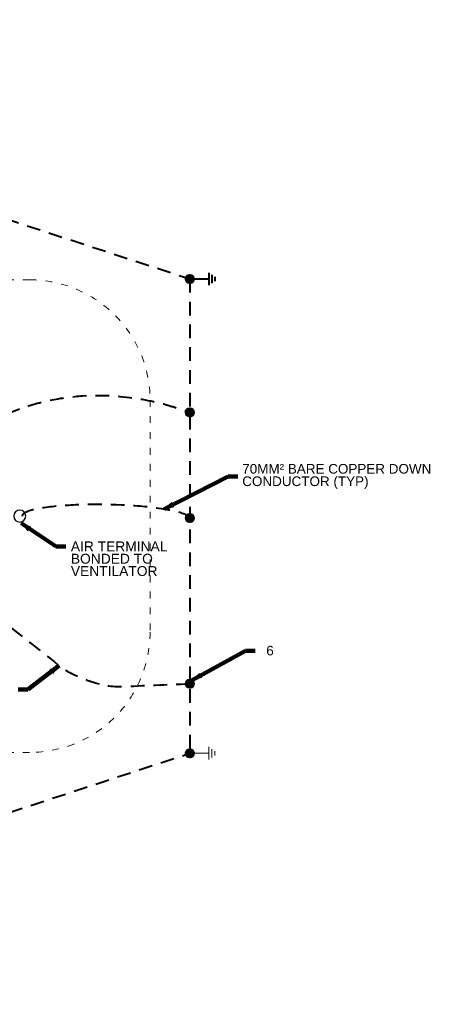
# Model space of a CAD drawing. Header units: inches. Extents: x -8534 to 5423, y -4988 to 1814.
# Tile 6 of 33: x -5111 to -4701, y -3067 to -2085. Entities that reach past the tile are written whole.
import ezdxf

# ---------------------------------------------------------------- set-up
doc = ezdxf.new("R2010")
doc.units = ezdxf.units.IN
doc.header["$LTSCALE"] = 200
doc.header["$MEASUREMENT"] = 0
doc.linetypes.add('DGN Style 2', pattern=[0.113678, 0.068207, -0.045471])
doc.linetypes.add('DGN Style 5', pattern=[0.079575, 0.034104, -0.045471])
for name, color, linetype, lineweight in [('A-FLOR', 30, 'Continuous', 0), ('E-DETL-TEXT', 3, 'Continuous', 0), ('E-GRND-CIRC', 4, 'Continuous', 40), ('Object', 7, 'Continuous', 30), ('SC Text', 7, 'Continuous', 0), ('SE Terminal', 7, 'Continuous', 0)]:
    doc.layers.add(name, color=color, linetype=linetype, lineweight=lineweight)
doc.styles.add('Notes', font='arial.ttf', dxfattribs={"height": 0.098425})
doc.styles.add('Notes_0', font='arial.ttf')
doc.styles.add('Title Block - General', font='arial.ttf', dxfattribs={"height": 0.12})
doc.dimstyles.new('EAST', dxfattribs={"dimtxt": 9.8425, "dimasz": 9.8425, "dimexe": 4.92125, "dimexo": 4.92125, "dimgap": 4.92125, "dimtad": 1, "dimdec": 0, "dimzin": 11, "dimdsep": 46, "dimlunit": 3, "dimtxsty": 'Notes_0', "dimblk": 'TerminatorOpen_0.5', "dimcen": 0.09, "dimclrd": 1, "dimadec": 4, "dimazin": 3, "dimtfac": 1, "dimtdec": 0, "dimtofl": 0, "dimtmove": 0, "dimatfit": 1, "dimldrblk": 'TerminatorOpen_0.5', "dimfxl": 1, "dimfrac": 2, "dimtolj": 1, "dimtzin": 11, "dimlwd": 30, "dimarcsym": 0})

# ---------------------------------------------------------------- blocks, each defined once
blk = doc.blocks.new('TerminatorOpen_0.5')
at = {"color": 0, "linetype": 'ByBlock', "lineweight": -2}
for q in [(-1, 0.25), (-1, 0), (-1, -0.25)]:
    blk.add_line((0, 0), q, dxfattribs=at)
blk = doc.blocks.new('1DIR_1')
at = {"layer": 'E-DETL-TEXT', "linetype": 'Continuous'}
blk.add_line((0.149125, 0), (-0.087875, 0), dxfattribs=at)
blk.add_solid([(0.023375, -0.02625), (0.023375, 0.0265), (0.149125, 0)], dxfattribs=at)
blk = doc.blocks.new('GROUND_3')
at = {"layer": 'E-DETL-TEXT', "linetype": 'Continuous'}
for p, q in [((0, 0), (0, -0.37525)), ((0.124875, -0.37525), (-0.125125, -0.37525)), ((0.083375, -0.437625), (-0.0835, -0.437625)), ((0.041625, -0.500125), (-0.04175, -0.500125))]:
    blk.add_line(p, q, dxfattribs=at)
blk = doc.blocks.new('GROUND_4')
at = {"layer": 'E-GRND-CIRC', "linetype": 'Continuous'}
for p, q in [((0, 0), (0, -0.37525)), ((0.124875, -0.37525), (-0.125125, -0.37525)), ((0.083375, -0.437625), (-0.0835, -0.437625)), ((0.041625, -0.500125), (-0.04175, -0.500125))]:
    blk.add_line(p, q, dxfattribs=at)
blk = doc.blocks.new('E-101 LPS')
at = {"layer": 'A-FLOR', "linetype": 'DGN Style 5', "lineweight": 13}
for p, q in [((-5100.74, -2344.36, 144), (-5608, -2344.36, 144)), ((-4980.74, -2464.36, 144), (-4980.74, -2695.87, 144)), ((-5100.74, -2815.87, 144), (-5608, -2815.87, 144))]:
    blk.add_line(p, q, dxfattribs=at)
at = {"layer": 'A-FLOR', "linetype": 'DGN Style 5', "lineweight": 13, "extrusion": (0, 0, -1)}
for centre, start, end in [((5100.74, -2464.36, -144), 90, 180), ((5100.74, -2695.87, -144), 180, 270)]:
    blk.add_arc(centre, 120, start, end, dxfattribs=at)
at = {"layer": 'E-GRND-CIRC', "linetype": 'DGN Style 2'}
for p, q in [((-5729.54, -2084.81, 109.99), (-4941.05, -2343.5, 109.99)), ((-4941.05, -2343.5, 109.99), (-4941.05, -2816.72, 109.99)), ((-5704.54, -3067.21, 109.99), (-4941.05, -2816.72, 109.99))]:
    blk.add_line(p, q, dxfattribs=at)
at = {"layer": 'E-GRND-CIRC', "linetype": 'Continuous'}
for p, q in [((-4945.15, -2343.58, 109.42), (-4940.97, -2339.4, 109.42)), ((-4945.14, -2343.22, 109.42), (-4941.34, -2339.41, 109.42)), ((-4945.13, -2343.91, 109.42), (-4940.64, -2339.42, 109.42)), ((-4945.09, -2342.82, 109.42), (-4941.74, -2339.46, 109.42)), ((-4945.09, -2344.22, 109.42), (-4940.33, -2339.47, 109.42)), ((-4945.02, -2344.51, 109.42), (-4940.04, -2339.53, 109.42)), ((-4944.99, -2342.36, 109.42), (-4942.2, -2339.57, 109.42)), ((-4944.94, -2344.79, 109.42), (-4939.77, -2339.61, 109.42)), ((-4944.85, -2345.05, 109.42), (-4939.51, -2339.71, 109.42)), ((-4944.78, -2341.79, 109.42), (-4942.76, -2339.78, 109.42)), ((-4944.74, -2345.29, 109.42), (-4939.26, -2339.81, 109.42)), ((-4944.62, -2345.52, 109.42), (-4939.03, -2339.94, 109.42)), ((-4944.48, -2345.74, 109.42), (-4938.81, -2340.07, 109.42)), ((-4944.34, -2345.95, 109.42), (-4938.6, -2340.22, 109.42)), ((-4944.18, -2346.15, 109.42), (-4938.41, -2340.37, 109.42)), ((-4944.11, -2340.77, 109.42), (-4943.78, -2340.44, 109.42)), ((-4944.01, -2346.33, 109.42), (-4938.22, -2340.54, 109.42)), ((-4943.84, -2346.51, 109.42), (-4938.05, -2340.72, 109.42)), ((-4943.65, -2346.67, 109.42), (-4937.88, -2340.91, 109.42)), ((-4943.45, -2346.83, 109.42), (-4937.73, -2341.11, 109.42)), ((-4943.24, -2346.97, 109.42), (-4937.58, -2341.32, 109.42)), ((-4943.01, -2347.1, 109.42), (-4937.45, -2341.54, 109.42)), ((-4942.78, -2347.22, 109.42), (-4937.34, -2341.78, 109.42)), ((-4942.53, -2347.32, 109.42), (-4937.23, -2342.02, 109.42)), ((-4942.27, -2347.42, 109.42), (-4937.14, -2342.29, 109.42)), ((-4941.99, -2347.49, 109.42), (-4937.06, -2342.56, 109.42)), ((-4941.69, -2347.55, 109.42), (-4937.01, -2342.86, 109.42)), ((-4941.38, -2347.59, 109.42), (-4936.97, -2343.18, 109.42)), ((-4941.04, -2347.6, 109.42), (-4936.96, -2343.52, 109.42)), ((-4940.67, -2347.58, 109.42), (-4936.97, -2343.89, 109.42)), ((-4940.25, -2347.52, 109.42), (-4937.03, -2344.3, 109.42)), ((-4939.77, -2347.39, 109.42), (-4937.16, -2344.78, 109.42)), ((-4939.16, -2347.14, 109.42), (-4937.42, -2345.39, 109.42)), ((-4945.15, -2476.75, 109.99), (-4940.97, -2472.58, 109.99)), ((-4945.14, -2476.39, 109.99), (-4941.34, -2472.59, 109.99)), ((-4945.13, -2477.09, 109.99), (-4940.64, -2472.6, 109.99)), ((-4945.09, -2475.99, 109.99), (-4941.74, -2472.63, 109.99)), ((-4945.09, -2477.4, 109.99), (-4940.33, -2472.64, 109.99)), ((-4945.02, -2477.69, 109.99), (-4940.04, -2472.7, 109.99)), ((-4944.99, -2475.53, 109.99), (-4942.2, -2472.74, 109.99)), ((-4944.94, -2477.96, 109.99), (-4939.77, -2472.78, 109.99)), ((-4944.85, -2478.22, 109.99), (-4939.51, -2472.88, 109.99)), ((-4944.78, -2474.97, 109.99), (-4942.76, -2472.95, 109.99)), ((-4944.74, -2478.46, 109.99), (-4939.26, -2472.99, 109.99)), ((-4944.62, -2478.7, 109.99), (-4939.03, -2473.11, 109.99)), ((-4944.48, -2478.92, 109.99), (-4938.81, -2473.24, 109.99)), ((-4944.34, -2479.12, 109.99), (-4938.6, -2473.39, 109.99)), ((-4944.18, -2479.32, 109.99), (-4938.41, -2473.55, 109.99)), ((-4944.11, -2473.95, 109.99), (-4943.78, -2473.62, 109.99)), ((-4944.01, -2479.51, 109.99), (-4938.22, -2473.71, 109.99)), ((-4943.84, -2479.68, 109.99), (-4938.05, -2473.89, 109.99)), ((-4943.65, -2479.85, 109.99), (-4937.88, -2474.08, 109.99)), ((-4943.45, -2480, 109.99), (-4937.73, -2474.28, 109.99)), ((-4943.24, -2480.14, 109.99), (-4937.58, -2474.49, 109.99)), ((-4943.01, -2480.27, 109.99), (-4937.45, -2474.71, 109.99)), ((-4942.78, -2480.39, 109.99), (-4937.34, -2474.95, 109.99)), ((-4942.53, -2480.5, 109.99), (-4937.23, -2475.2, 109.99)), ((-4942.27, -2480.59, 109.99), (-4937.14, -2475.46, 109.99)), ((-4941.99, -2480.66, 109.99), (-4937.06, -2475.74, 109.99)), ((-4941.69, -2480.72, 109.99), (-4937.01, -2476.03, 109.99)), ((-4941.38, -2480.76, 109.99), (-4936.97, -2476.35, 109.99)), ((-4941.04, -2480.77, 109.99), (-4936.96, -2476.69, 109.99)), ((-4940.67, -2480.75, 109.99), (-4936.97, -2477.06, 109.99)), ((-4940.25, -2480.69, 109.99), (-4937.03, -2477.48, 109.99)), ((-4939.77, -2480.57, 109.99), (-4937.16, -2477.96, 109.99)), ((-4939.16, -2480.31, 109.99), (-4937.42, -2478.57, 109.99)), ((-4945.15, -2582.07, 109.42), (-4940.97, -2577.89, 109.42)), ((-4945.14, -2581.71, 109.42), (-4941.34, -2577.9, 109.42)), ((-4945.13, -2582.4, 109.42), (-4940.64, -2577.91, 109.42)), ((-4945.09, -2581.31, 109.42), (-4941.74, -2577.95, 109.42)), ((-4945.09, -2582.71, 109.42), (-4940.33, -2577.96, 109.42)), ((-4945.02, -2583, 109.42), (-4940.04, -2578.02, 109.42)), ((-4944.99, -2580.85, 109.42), (-4942.2, -2578.06, 109.42)), ((-4944.94, -2583.28, 109.42), (-4939.77, -2578.1, 109.42)), ((-4944.85, -2583.54, 109.42), (-4939.51, -2578.19, 109.42)), ((-4944.78, -2580.28, 109.42), (-4942.76, -2578.26, 109.42)), ((-4944.74, -2583.78, 109.42), (-4939.26, -2578.3, 109.42)), ((-4944.62, -2584.01, 109.42), (-4939.03, -2578.43, 109.42)), ((-4944.48, -2584.23, 109.42), (-4938.81, -2578.56, 109.42)), ((-4944.34, -2584.44, 109.42), (-4938.6, -2578.7, 109.42)), ((-4944.18, -2584.64, 109.42), (-4938.41, -2578.86, 109.42)), ((-4944.11, -2579.26, 109.42), (-4943.78, -2578.93, 109.42)), ((-4944.01, -2584.82, 109.42), (-4938.22, -2579.03, 109.42)), ((-4943.84, -2585, 109.42), (-4938.05, -2579.21, 109.42)), ((-4943.65, -2585.16, 109.42), (-4937.88, -2579.4, 109.42)), ((-4943.45, -2585.32, 109.42), (-4937.73, -2579.6, 109.42)), ((-4943.24, -2585.46, 109.42), (-4937.58, -2579.81, 109.42)), ((-4943.01, -2585.59, 109.42), (-4937.45, -2580.03, 109.42)), ((-4942.78, -2585.71, 109.42), (-4937.34, -2580.27, 109.42)), ((-4942.53, -2585.81, 109.42), (-4937.23, -2580.51, 109.42)), ((-4942.27, -2585.9, 109.42), (-4937.14, -2580.78, 109.42)), ((-4941.99, -2585.98, 109.42), (-4937.06, -2581.05, 109.42)), ((-4941.69, -2586.04, 109.42), (-4937.01, -2581.35, 109.42)), ((-4941.38, -2586.08, 109.42), (-4936.97, -2581.67, 109.42)), ((-4941.04, -2586.09, 109.42), (-4936.96, -2582.01, 109.42)), ((-4940.67, -2586.07, 109.42), (-4936.97, -2582.38, 109.42)), ((-4940.25, -2586.01, 109.42), (-4937.03, -2582.79, 109.42)), ((-4939.77, -2585.88, 109.42), (-4937.16, -2583.27, 109.42)), ((-4939.16, -2585.62, 109.42), (-4937.42, -2583.88, 109.42)), ((-4945.15, -2747.41, 109.99), (-4940.97, -2743.23, 109.99)), ((-4945.14, -2747.05, 109.99), (-4941.34, -2743.24, 109.99)), ((-4945.13, -2747.74, 109.99), (-4940.64, -2743.25, 109.99)), ((-4945.09, -2746.65, 109.99), (-4941.74, -2743.29, 109.99)), ((-4945.09, -2748.05, 109.99), (-4940.33, -2743.3, 109.99)), ((-4945.02, -2748.34, 109.99), (-4940.04, -2743.36, 109.99)), ((-4944.99, -2746.19, 109.99), (-4942.2, -2743.4, 109.99)), ((-4944.94, -2748.62, 109.99), (-4939.77, -2743.44, 109.99)), ((-4944.85, -2748.88, 109.99), (-4939.51, -2743.54, 109.99)), ((-4944.78, -2745.62, 109.99), (-4942.76, -2743.61, 109.99)), ((-4944.74, -2749.12, 109.99), (-4939.26, -2743.64, 109.99)), ((-4944.62, -2749.35, 109.99), (-4939.03, -2743.77, 109.99)), ((-4944.48, -2749.57, 109.99), (-4938.81, -2743.9, 109.99)), ((-4944.34, -2749.78, 109.99), (-4938.6, -2744.05, 109.99)), ((-4944.18, -2749.98, 109.99), (-4938.41, -2744.2, 109.99)), ((-4944.11, -2744.6, 109.99), (-4943.78, -2744.27, 109.99)), ((-4944.01, -2750.16, 109.99), (-4938.22, -2744.37, 109.99)), ((-4943.84, -2750.34, 109.99), (-4938.05, -2744.55, 109.99)), ((-4943.65, -2750.5, 109.99), (-4937.88, -2744.74, 109.99)), ((-4943.45, -2750.66, 109.99), (-4937.73, -2744.94, 109.99)), ((-4943.24, -2750.8, 109.99), (-4937.58, -2745.15, 109.99)), ((-4943.01, -2750.93, 109.99), (-4937.45, -2745.37, 109.99)), ((-4942.78, -2751.05, 109.99), (-4937.34, -2745.61, 109.99)), ((-4942.53, -2751.15, 109.99), (-4937.23, -2745.85, 109.99)), ((-4942.27, -2751.24, 109.99), (-4937.14, -2746.12, 109.99)), ((-4941.99, -2751.32, 109.99), (-4937.06, -2746.39, 109.99)), ((-4941.69, -2751.38, 109.99), (-4937.01, -2746.69, 109.99)), ((-4941.38, -2751.42, 109.99), (-4936.97, -2747.01, 109.99)), ((-4941.04, -2751.43, 109.99), (-4936.96, -2747.35, 109.99)), ((-4940.67, -2751.41, 109.99), (-4936.97, -2747.72, 109.99)), ((-4940.25, -2751.35, 109.99), (-4937.03, -2748.13, 109.99)), ((-4939.77, -2751.22, 109.99), (-4937.16, -2748.61, 109.99)), ((-4939.16, -2750.97, 109.99), (-4937.42, -2749.22, 109.99)), ((-4945.15, -2816.8, 109.42), (-4940.97, -2812.62, 109.42)), ((-4945.14, -2816.43, 109.42), (-4941.34, -2812.63, 109.42)), ((-4945.13, -2817.13, 109.42), (-4940.64, -2812.64, 109.42)), ((-4945.09, -2817.44, 109.42), (-4940.33, -2812.68, 109.42)), ((-4945.09, -2816.03, 109.42), (-4941.74, -2812.68, 109.42)), ((-4945.02, -2817.73, 109.42), (-4940.04, -2812.75, 109.42)), ((-4944.99, -2815.57, 109.42), (-4942.2, -2812.78, 109.42)), ((-4944.94, -2818, 109.42), (-4939.77, -2812.83, 109.42)), ((-4944.85, -2818.26, 109.42), (-4939.51, -2812.92, 109.42)), ((-4944.78, -2815.01, 109.42), (-4942.76, -2812.99, 109.42)), ((-4944.74, -2818.51, 109.42), (-4939.26, -2813.03, 109.42)), ((-4944.62, -2818.74, 109.42), (-4939.03, -2813.15, 109.42)), ((-4944.48, -2818.96, 109.42), (-4938.81, -2813.29, 109.42)), ((-4944.34, -2819.17, 109.42), (-4938.6, -2813.43, 109.42)), ((-4944.18, -2819.36, 109.42), (-4938.41, -2813.59, 109.42)), ((-4944.11, -2813.99, 109.42), (-4943.78, -2813.66, 109.42)), ((-4944.01, -2819.55, 109.42), (-4938.22, -2813.76, 109.42)), ((-4943.84, -2819.73, 109.42), (-4938.05, -2813.93, 109.42)), ((-4943.65, -2819.89, 109.42), (-4937.88, -2814.12, 109.42)), ((-4943.45, -2820.04, 109.42), (-4937.73, -2814.32, 109.42)), ((-4943.24, -2820.19, 109.42), (-4937.58, -2814.53, 109.42)), ((-4943.01, -2820.32, 109.42), (-4937.45, -2814.76, 109.42)), ((-4942.78, -2820.43, 109.42), (-4937.34, -2814.99, 109.42)), ((-4942.53, -2820.54, 109.42), (-4937.23, -2815.24, 109.42)), ((-4942.27, -2820.63, 109.42), (-4937.14, -2815.5, 109.42)), ((-4941.99, -2820.71, 109.42), (-4937.06, -2815.78, 109.42)), ((-4941.69, -2820.76, 109.42), (-4937.01, -2816.08, 109.42)), ((-4941.38, -2820.8, 109.42), (-4936.97, -2816.39, 109.42)), ((-4941.04, -2820.82, 109.42), (-4936.96, -2816.73, 109.42)), ((-4940.67, -2820.8, 109.42), (-4936.97, -2817.1, 109.42)), ((-4940.25, -2820.74, 109.42), (-4937.03, -2817.52, 109.42)), ((-4939.77, -2820.61, 109.42), (-4937.16, -2818, 109.42)), ((-4939.16, -2820.35, 109.42), (-4937.42, -2818.61, 109.42))]:
    blk.add_line(p, q, dxfattribs=at)
for centre in [(-4941.05, -2343.5, 109.42), (-4941.05, -2476.67, 109.99), (-4941.05, -2581.99, 109.42), (-4941.05, -2747.33, 109.99), (-4941.05, -2816.72, 109.42)]:
    blk.add_circle(centre, 4.1, dxfattribs=at)
at = {"layer": 'E-GRND-CIRC', "linetype": 'DGN Style 2', "extrusion": (-0.283988, -0.241441, 0.927932)}
blk.add_ellipse((-5024.54, -2581.48, 84), major_axis=(83.71, -1.33, 25.27), ratio=0.1513, start_param=0, end_param=3.141593, dxfattribs=at)
at = {"layer": 'E-GRND-CIRC', "linetype": 'DGN Style 2'}
blk.add_open_spline([(-5123.52, -2478.29, 0.51), (-5030.35, -2437.35, 8.56), (-4941.83, -2476.68, 109.99), (-4941.83, -2476.68, 109.99)], degree=3, dxfattribs=at)
blk.add_open_spline([(-5118.98, -2691.78), (-5102.59, -2704.67, 26.69), (-5086.21, -2717.55, 53.37), (-5069.83, -2730.44, 80.06), (-5059.52, -2738.55, 96.86), (-5030.26, -2750.98, 84.07), (-5009.8, -2750.15, 90.01), (-4986.88, -2749.21, 96.67), (-4963.97, -2748.27, 103.33), (-4941.05, -2747.33, 109.99)], degree=3, knots=[0, 0, 0, 0, 0.428273, 0.428273, 0.428273, 0.697935, 0.697935, 0.697935, 1, 1, 1, 1], dxfattribs=at)
at = {"layer": 'Object', "color": 4, "linetype": 'Continuous', "lineweight": 30, "extrusion": (0, 0, -1)}
blk.add_circle((5110.64, -2580.11, -152), 6, dxfattribs=at)
at = {"layer": 'SE Terminal', "color": 4, "linetype": 'Continuous', "lineweight": 30}
blk.add_line((-5110.64, -2580.11, 152), (-5110.64, -2580.11, 168), dxfattribs=at)
at = {"layer": 'E-DETL-TEXT', "linetype": 'Continuous'}
blk.add_blockref('1DIR_1', (-5102.96, -2704.38, 26.1), dxfattribs=at)
at = {"layer": 'E-DETL-TEXT', "linetype": 'Continuous', "xscale": 50, "yscale": 50, "zscale": 50, "rotation": 90}
blk.add_blockref('GROUND_3', (-4941.05, -2816.72, 109.99), dxfattribs=at)
at = {"layer": 'E-GRND-CIRC', "linetype": 'Continuous', "xscale": 50, "yscale": 50, "zscale": 50, "rotation": 90}
blk.add_blockref('GROUND_4', (-4941.05, -2343.5, 109.99), dxfattribs=at)
at = {"layer": 'E-DETL-TEXT', "insert": (-5059.66, -2605.38, 109.99), "char_height": 9.8425, "width": 102.66, "attachment_point": 1, "line_spacing_factor": 0.75, "style": 'Notes'}
blk.add_mtext('AIR TERMINAL BONDED TO VENTILATOR', dxfattribs=at)
at = {"layer": 'SC Text', "linetype": 'DGN Style 2', "char_height": 9.6, "attachment_point": 1, "style": 'Title Block - General'}
for s, insert, line_spacing_factor in [('70MM² BARE COPPER DOWN\\PCONDUCTOR (TYP)', (-4888.85, -2528.11, 103.84), 0.776524), ('6', (-4864.9, -2709.51, 109.99), 0.6)]:
    blk.add_mtext(s, dxfattribs=dict(at, insert=insert, line_spacing_factor=line_spacing_factor))
at = {"layer": 'E-DETL-TEXT', "annotation_type": 0, "has_hookline": 1, "hookline_direction": 0, "text_width": 95.77}
blk.add_leader([(-5109.07, -2587.31, 109.99), (-5074.43, -2610.31, 109.99), (-5064.59, -2610.31, 109.99)], dimstyle='EAST', override={"dimtad": 0, "dimclrd": 0, "dimlwd": 65534}, dxfattribs=at)
at = {"layer": 'SC Text', "color": 1, "linetype": 'Continuous', "lineweight": 30, "annotation_type": 0, "has_hookline": 1}
for points, override, hookline_direction, text_width in [([(-4966.75, -2573.2, 103.84), (-4902.97, -2540.45, 103.84), (-4893.13, -2540.45, 103.84)], {"dimtad": 0, "dimclrd": 0, "dimlwd": 65534}, 0, 186.79), ([(-4938.77, -2743.93, 109.99), (-4885.76, -2714.38, 109.99), (-4875.92, -2714.38, 109.99)], {"dimgap": -4.92125, "dimtad": 0, "dimclrd": 0, "dimlwd": 65534}, 0, 6.34), ([(-5071.37, -2729.23, 77.56), (-5102.51, -2753.21, 77.56), (-5112.35, -2753.21, 77.56)], {"dimgap": -4.92125, "dimtad": 0, "dimclrd": 0, "dimlwd": 65534}, 1, 4.71)]:
    blk.add_leader(points, dimstyle='EAST', override=override, dxfattribs=dict(at, hookline_direction=hookline_direction, text_width=text_width))

msp = doc.modelspace()

# ---------------------------------------------------------------- block references
at = {"color": 7, "linetype": 'Continuous', "lineweight": 0}
msp.add_blockref('E-101 LPS', (0, 0), dxfattribs=at)

doc.saveas('drawing.dxf')
